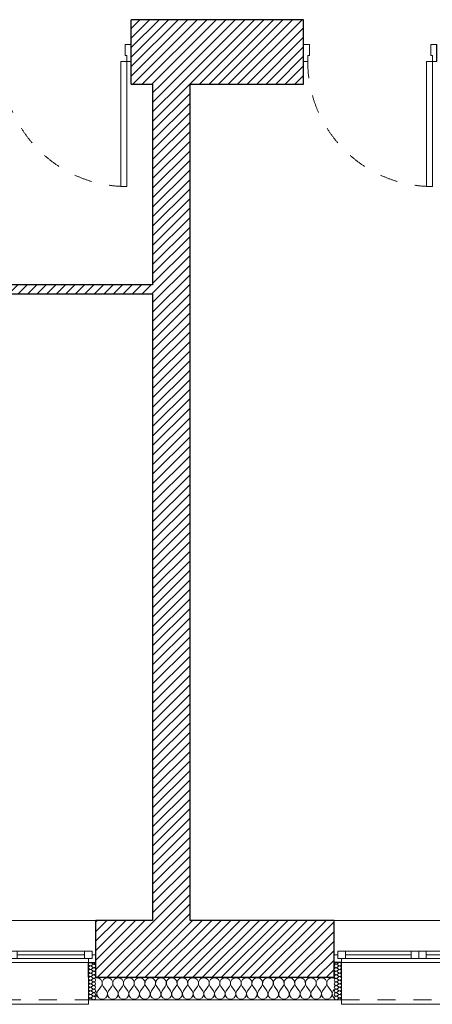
# Model space of a CAD drawing. Header units: millimetres. Extents: x 27262 to 215252, y 16288 to 306312.
# Tile 26 of 76: x 127847 to 129913, y 171393 to 176322. Entities that reach past the tile are written whole.
import ezdxf

# ---------------------------------------------------------------- set-up
doc = ezdxf.new("R2010")
doc.units = ezdxf.units.MM
doc.linetypes.add('Przerywana', pattern=[240, 120, -120])
for name, color, linetype in [('Drzwi ArchiCAD', 252, 'Continuous'), ('KR_INW', 252, 'Continuous'), ('Okna ArchiCADa', 252, 'Continuous')]:
    doc.layers.add(name, color=color, linetype=linetype)
for name, color, linetype, lineweight in [('Drzwi ArchiCAD_Nr_pióra__1', 252, 'Continuous', 13), ('Drzwi ArchiCAD_Nr_pióra__27', 252, 'Continuous', 25), ('KR_INW_Nr_pióra__101', 252, 'Continuous', 5), ('KR_INW_Nr_pióra__102', 252, 'Continuous', 5), ('KR_INW_Nr_pióra__27', 252, 'Continuous', 25), ('KR_INW_Nr_pióra__47', 252, 'Continuous', 15), ('Okna ArchiCADa_Nr_pióra__1', 252, 'Continuous', 13), ('Okna ArchiCADa_Nr_pióra__27', 252, 'Continuous', 25)]:
    doc.layers.add(name, color=color, linetype=linetype, lineweight=lineweight)
pattern_1 = [(45, (0, 0), (-31.819804, 31.819804), [])]

# ---------------------------------------------------------------- blocks, each defined once
blk = doc.blocks.new('*X194')
at = {"layer": 'KR_INW_Nr_pióra__102', "linetype": 'Continuous'}
for p, q in [((191285.7, 107001.6), (191279.3, 107000.7)), ((191295.5, 107000.2), (191285.7, 107001.6)), ((191304.5, 106996.2), (191295.5, 107000.2)), ((191347.4, 107000.2), (191338.4, 106996.2)), ((191357.1, 107001.6), (191347.4, 107000.2)), ((191366.9, 107000.2), (191357.1, 107001.6)), ((191375.9, 106996.2), (191366.9, 107000.2)), ((191418.8, 107000.2), (191409.8, 106996.2)), ((191428.6, 107001.6), (191418.8, 107000.2)), ((191438.3, 107000.2), (191428.6, 107001.6)), ((191447.3, 106996.2), (191438.3, 107000.2)), ((191490.2, 107000.2), (191481.2, 106996.2)), ((191500, 107001.6), (191490.2, 107000.2)), ((191509.8, 107000.2), (191500, 107001.6)), ((191518.8, 106996.2), (191509.8, 107000.2)), ((191561.7, 107000.2), (191552.7, 106996.2)), ((191571.4, 107001.6), (191561.7, 107000.2)), ((191581.2, 107000.2), (191571.4, 107001.6)), ((191590.2, 106996.2), (191581.2, 107000.2)), ((191633.1, 107000.2), (191624.1, 106996.2)), ((191642.9, 107001.6), (191633.1, 107000.2)), ((191652.6, 107000.2), (191642.9, 107001.6)), ((191661.6, 106996.2), (191652.6, 107000.2)), ((191704.5, 107000.2), (191695.5, 106996.2)), ((191714.3, 107001.6), (191704.5, 107000.2)), ((191724, 107000.2), (191714.3, 107001.6)), ((191733.1, 106996.2), (191724, 107000.2)), ((191776, 107000.2), (191766.9, 106996.2)), ((191785.7, 107001.6), (191776, 107000.2)), ((191795.5, 107000.2), (191785.7, 107001.6)), ((191804.5, 106996.2), (191795.5, 107000.2)), ((191847.4, 107000.2), (191838.4, 106996.2)), ((191857.1, 107001.6), (191847.4, 107000.2)), ((191866.9, 107000.2), (191857.1, 107001.6)), ((191875.9, 106996.2), (191866.9, 107000.2)), ((191918.8, 107000.2), (191909.8, 106996.2)), ((191928.6, 107001.6), (191918.8, 107000.2)), ((191938.3, 107000.2), (191928.6, 107001.6)), ((191947.3, 106996.2), (191938.3, 107000.2)), ((191990.2, 107000.2), (191981.2, 106996.2)), ((192000, 107001.6), (191990.2, 107000.2)), ((192009.8, 107000.2), (192000, 107001.6)), ((192018.8, 106996.2), (192009.8, 107000.2)), ((192061.7, 107000.2), (192052.7, 106996.2)), ((192071.4, 107001.6), (192061.7, 107000.2)), ((192081.2, 107000.2), (192071.4, 107001.6)), ((192090.2, 106996.2), (192081.2, 107000.2)), ((192133.1, 107000.2), (192124.1, 106996.2)), ((192142.9, 107001.6), (192133.1, 107000.2)), ((192152.6, 107000.2), (192142.9, 107001.6)), ((192161.6, 106996.2), (192152.6, 107000.2)), ((192204.5, 107000.2), (192195.5, 106996.2)), ((192214.3, 107001.6), (192204.5, 107000.2)), ((192224, 107000.2), (192214.3, 107001.6)), ((192233.1, 106996.2), (192224, 107000.2)), ((192276, 107000.2), (192266.9, 106996.2)), ((192285.7, 107001.6), (192276, 107000.2)), ((192295.5, 107000.2), (192285.7, 107001.6)), ((192304.5, 106996.2), (192295.5, 107000.2)), ((192347.4, 107000.2), (192338.4, 106996.2)), ((192357.1, 107001.6), (192347.4, 107000.2)), ((192366.9, 107000.2), (192357.1, 107001.6)), ((192375.9, 106996.2), (192366.9, 107000.2)), ((192418.8, 107000.2), (192409.8, 106996.2)), ((192428.6, 107001.6), (192418.8, 107000.2)), ((192438.3, 107000.2), (192428.6, 107001.6)), ((192447.3, 106996.2), (192438.3, 107000.2)), ((192490.2, 107000.2), (192481.2, 106996.2)), ((192500, 107001.6), (192490.2, 107000.2)), ((192509.8, 107000.2), (192500, 107001.6)), ((192518.8, 106996.2), (192509.8, 107000.2)), ((192561.7, 107000.2), (192552.7, 106996.2)), ((192571.4, 107001.6), (192561.7, 107000.2)), ((192581.2, 107000.2), (192571.4, 107001.6)), ((192590.2, 106996.2), (192581.2, 107000.2)), ((192633.1, 107000.2), (192624.1, 106996.2)), ((192642.9, 107001.6), (192633.1, 107000.2)), ((192652.6, 107000.2), (192642.9, 107001.6)), ((192661.6, 106996.2), (192652.6, 107000.2)), ((192704.5, 107000.2), (192695.5, 106996.2)), ((192714.3, 107001.6), (192704.5, 107000.2)), ((192724, 107000.2), (192714.3, 107001.6)), ((192733.1, 106996.2), (192724, 107000.2)), ((192776, 107000.2), (192766.9, 106996.2)), ((192785.7, 107001.6), (192776, 107000.2)), ((192795.5, 107000.2), (192785.7, 107001.6)), ((192804.5, 106996.2), (192795.5, 107000.2)), ((192847.4, 107000.2), (192838.4, 106996.2)), ((192857.1, 107001.6), (192847.4, 107000.2)), ((192866.9, 107000.2), (192857.1, 107001.6)), ((192870.1, 106998.8), (192866.9, 107000.2)), ((191292.9, 106915.9), (191314.3, 106944.4)), ((191312.1, 106989.9), (191304.5, 106996.2)), ((191317.7, 106981.8), (191312.1, 106989.9)), ((191314.3, 106944.4), (191319.1, 106953.1)), ((191320.8, 106972.5), (191317.7, 106981.8)), ((191319.1, 106953.1), (191321.3, 106962.6)), ((191321.3, 106962.6), (191320.8, 106972.5)), ((191322.1, 106972.5), (191321.6, 106962.6)), ((191321.6, 106962.6), (191323.8, 106953.1)), ((191325.2, 106981.8), (191322.1, 106972.5)), ((191323.8, 106953.1), (191328.6, 106944.4)), ((191330.8, 106989.9), (191325.2, 106981.8)), ((191350, 106915.9), (191328.6, 106944.4)), ((191338.4, 106996.2), (191330.8, 106989.9)), ((191364.3, 106915.9), (191385.7, 106944.4)), ((191383.5, 106989.9), (191375.9, 106996.2)), ((191389.1, 106981.8), (191383.5, 106989.9)), ((191385.7, 106944.4), (191390.5, 106953.1)), ((191392.2, 106972.5), (191389.1, 106981.8)), ((191390.5, 106953.1), (191392.7, 106962.6)), ((191392.7, 106962.6), (191392.2, 106972.5)), ((191393.5, 106972.5), (191393, 106962.6)), ((191393, 106962.6), (191395.2, 106953.1)), ((191396.6, 106981.8), (191393.5, 106972.5)), ((191395.2, 106953.1), (191400, 106944.4)), ((191402.2, 106989.9), (191396.6, 106981.8)), ((191421.4, 106915.9), (191400, 106944.4)), ((191409.8, 106996.2), (191402.2, 106989.9)), ((191435.7, 106915.9), (191457.1, 106944.4)), ((191454.9, 106989.9), (191447.3, 106996.2)), ((191460.5, 106981.8), (191454.9, 106989.9)), ((191457.1, 106944.4), (191461.9, 106953.1)), ((191463.7, 106972.5), (191460.5, 106981.8)), ((191461.9, 106953.1), (191464.1, 106962.6)), ((191464.1, 106962.6), (191463.7, 106972.5)), ((191464.9, 106972.5), (191464.4, 106962.6)), ((191464.4, 106962.6), (191466.7, 106953.1)), ((191468.1, 106981.8), (191464.9, 106972.5)), ((191466.7, 106953.1), (191471.4, 106944.4)), ((191473.6, 106989.9), (191468.1, 106981.8)), ((191492.9, 106915.9), (191471.4, 106944.4)), ((191481.2, 106996.2), (191473.6, 106989.9)), ((191507.1, 106915.9), (191528.6, 106944.4)), ((191526.4, 106989.9), (191518.8, 106996.2)), ((191531.9, 106981.8), (191526.4, 106989.9)), ((191528.6, 106944.4), (191533.3, 106953.1)), ((191535.1, 106972.5), (191531.9, 106981.8)), ((191533.3, 106953.1), (191535.6, 106962.6)), ((191535.6, 106962.6), (191535.1, 106972.5)), ((191536.3, 106972.5), (191535.9, 106962.6)), ((191535.9, 106962.6), (191538.1, 106953.1)), ((191539.5, 106981.8), (191536.3, 106972.5)), ((191538.1, 106953.1), (191542.9, 106944.4)), ((191545.1, 106989.9), (191539.5, 106981.8)), ((191564.3, 106915.9), (191542.9, 106944.4)), ((191552.7, 106996.2), (191545.1, 106989.9)), ((191578.6, 106915.9), (191600, 106944.4)), ((191597.8, 106989.9), (191590.2, 106996.2)), ((191603.4, 106981.8), (191597.8, 106989.9)), ((191600, 106944.4), (191604.8, 106953.1)), ((191606.5, 106972.5), (191603.4, 106981.8)), ((191604.8, 106953.1), (191607, 106962.6)), ((191607, 106962.6), (191606.5, 106972.5)), ((191607.8, 106972.5), (191607.3, 106962.6)), ((191607.3, 106962.6), (191609.5, 106953.1)), ((191610.9, 106981.8), (191607.8, 106972.5)), ((191609.5, 106953.1), (191614.3, 106944.4)), ((191616.5, 106989.9), (191610.9, 106981.8)), ((191635.7, 106915.9), (191614.3, 106944.4)), ((191624.1, 106996.2), (191616.5, 106989.9)), ((191650, 106915.9), (191671.4, 106944.4)), ((191669.2, 106989.9), (191661.6, 106996.2)), ((191674.8, 106981.8), (191669.2, 106989.9)), ((191671.4, 106944.4), (191676.2, 106953.1)), ((191677.9, 106972.5), (191674.8, 106981.8)), ((191676.2, 106953.1), (191678.4, 106962.6)), ((191678.4, 106962.6), (191677.9, 106972.5)), ((191679.2, 106972.5), (191678.7, 106962.6)), ((191678.7, 106962.6), (191680.9, 106953.1)), ((191682.3, 106981.8), (191679.2, 106972.5)), ((191680.9, 106953.1), (191685.7, 106944.4)), ((191687.9, 106989.9), (191682.3, 106981.8)), ((191707.1, 106915.9), (191685.7, 106944.4)), ((191695.5, 106996.2), (191687.9, 106989.9)), ((191721.4, 106915.9), (191742.9, 106944.4)), ((191740.6, 106989.9), (191733.1, 106996.2)), ((191746.2, 106981.8), (191740.6, 106989.9)), ((191742.9, 106944.4), (191747.6, 106953.1)), ((191749.4, 106972.5), (191746.2, 106981.8)), ((191747.6, 106953.1), (191749.9, 106962.6)), ((191749.9, 106962.6), (191749.4, 106972.5)), ((191750.6, 106972.5), (191750.1, 106962.6)), ((191750.1, 106962.6), (191752.4, 106953.1)), ((191753.8, 106981.8), (191750.6, 106972.5)), ((191752.4, 106953.1), (191757.1, 106944.4)), ((191759.4, 106989.9), (191753.8, 106981.8)), ((191778.6, 106915.9), (191757.1, 106944.4)), ((191766.9, 106996.2), (191759.4, 106989.9)), ((191792.9, 106915.9), (191814.3, 106944.4)), ((191812.1, 106989.9), (191804.5, 106996.2)), ((191817.7, 106981.8), (191812.1, 106989.9)), ((191814.3, 106944.4), (191819.1, 106953.1)), ((191820.8, 106972.5), (191817.7, 106981.8)), ((191819.1, 106953.1), (191821.3, 106962.6)), ((191821.3, 106962.6), (191820.8, 106972.5)), ((191822.1, 106972.5), (191821.6, 106962.6)), ((191821.6, 106962.6), (191823.8, 106953.1)), ((191825.2, 106981.8), (191822.1, 106972.5)), ((191823.8, 106953.1), (191828.6, 106944.4)), ((191830.8, 106989.9), (191825.2, 106981.8)), ((191850, 106915.9), (191828.6, 106944.4)), ((191838.4, 106996.2), (191830.8, 106989.9)), ((191864.3, 106915.9), (191885.7, 106944.4)), ((191883.5, 106989.9), (191875.9, 106996.2)), ((191889.1, 106981.8), (191883.5, 106989.9)), ((191885.7, 106944.4), (191890.5, 106953.1)), ((191892.2, 106972.5), (191889.1, 106981.8)), ((191890.5, 106953.1), (191892.7, 106962.6)), ((191892.7, 106962.6), (191892.2, 106972.5)), ((191893.5, 106972.5), (191893, 106962.6)), ((191893, 106962.6), (191895.2, 106953.1)), ((191896.6, 106981.8), (191893.5, 106972.5)), ((191895.2, 106953.1), (191900, 106944.4)), ((191902.2, 106989.9), (191896.6, 106981.8)), ((191921.4, 106915.9), (191900, 106944.4)), ((191909.8, 106996.2), (191902.2, 106989.9)), ((191935.7, 106915.9), (191957.1, 106944.4)), ((191954.9, 106989.9), (191947.3, 106996.2)), ((191960.5, 106981.8), (191954.9, 106989.9)), ((191957.1, 106944.4), (191961.9, 106953.1)), ((191963.7, 106972.5), (191960.5, 106981.8)), ((191961.9, 106953.1), (191964.1, 106962.6)), ((191964.1, 106962.6), (191963.7, 106972.5)), ((191964.9, 106972.5), (191964.4, 106962.6)), ((191964.4, 106962.6), (191966.7, 106953.1)), ((191968.1, 106981.8), (191964.9, 106972.5)), ((191966.7, 106953.1), (191971.4, 106944.4)), ((191973.6, 106989.9), (191968.1, 106981.8)), ((191992.9, 106915.9), (191971.4, 106944.4)), ((191981.2, 106996.2), (191973.6, 106989.9)), ((192007.1, 106915.9), (192028.6, 106944.4)), ((192026.4, 106989.9), (192018.8, 106996.2)), ((192031.9, 106981.8), (192026.4, 106989.9)), ((192028.6, 106944.4), (192033.3, 106953.1)), ((192035.1, 106972.5), (192031.9, 106981.8)), ((192033.3, 106953.1), (192035.6, 106962.6)), ((192035.6, 106962.6), (192035.1, 106972.5)), ((192036.3, 106972.5), (192035.9, 106962.6)), ((192035.9, 106962.6), (192038.1, 106953.1)), ((192039.5, 106981.8), (192036.3, 106972.5)), ((192038.1, 106953.1), (192042.9, 106944.4)), ((192045.1, 106989.9), (192039.5, 106981.8)), ((192064.3, 106915.9), (192042.9, 106944.4)), ((192052.7, 106996.2), (192045.1, 106989.9)), ((192078.6, 106915.9), (192100, 106944.4)), ((192097.8, 106989.9), (192090.2, 106996.2)), ((192103.4, 106981.8), (192097.8, 106989.9)), ((192100, 106944.4), (192104.8, 106953.1)), ((192106.5, 106972.5), (192103.4, 106981.8)), ((192104.8, 106953.1), (192107, 106962.6)), ((192107, 106962.6), (192106.5, 106972.5)), ((192107.8, 106972.5), (192107.3, 106962.6)), ((192107.3, 106962.6), (192109.5, 106953.1)), ((192110.9, 106981.8), (192107.8, 106972.5)), ((192109.5, 106953.1), (192114.3, 106944.4)), ((192116.5, 106989.9), (192110.9, 106981.8)), ((192135.7, 106915.9), (192114.3, 106944.4)), ((192124.1, 106996.2), (192116.5, 106989.9)), ((192150, 106915.9), (192171.4, 106944.4)), ((192169.2, 106989.9), (192161.6, 106996.2)), ((192174.8, 106981.8), (192169.2, 106989.9)), ((192171.4, 106944.4), (192176.2, 106953.1)), ((192177.9, 106972.5), (192174.8, 106981.8)), ((192176.2, 106953.1), (192178.4, 106962.6)), ((192178.4, 106962.6), (192177.9, 106972.5)), ((192179.2, 106972.5), (192178.7, 106962.6)), ((192178.7, 106962.6), (192180.9, 106953.1)), ((192182.3, 106981.8), (192179.2, 106972.5)), ((192180.9, 106953.1), (192185.7, 106944.4)), ((192187.9, 106989.9), (192182.3, 106981.8)), ((192207.1, 106915.9), (192185.7, 106944.4)), ((192195.5, 106996.2), (192187.9, 106989.9)), ((192221.4, 106915.9), (192242.9, 106944.4)), ((192240.6, 106989.9), (192233.1, 106996.2)), ((192246.2, 106981.8), (192240.6, 106989.9)), ((192242.9, 106944.4), (192247.6, 106953.1)), ((192249.4, 106972.5), (192246.2, 106981.8)), ((192247.6, 106953.1), (192249.9, 106962.6)), ((192249.9, 106962.6), (192249.4, 106972.5)), ((192250.6, 106972.5), (192250.1, 106962.6)), ((192250.1, 106962.6), (192252.4, 106953.1)), ((192253.8, 106981.8), (192250.6, 106972.5)), ((192252.4, 106953.1), (192257.1, 106944.4)), ((192259.4, 106989.9), (192253.8, 106981.8)), ((192278.6, 106915.9), (192257.1, 106944.4)), ((192266.9, 106996.2), (192259.4, 106989.9)), ((192292.9, 106915.9), (192314.3, 106944.4)), ((192312.1, 106989.9), (192304.5, 106996.2)), ((192317.7, 106981.8), (192312.1, 106989.9)), ((192314.3, 106944.4), (192319.1, 106953.1)), ((192320.8, 106972.5), (192317.7, 106981.8)), ((192319.1, 106953.1), (192321.3, 106962.6)), ((192321.3, 106962.6), (192320.8, 106972.5)), ((192322.1, 106972.5), (192321.6, 106962.6)), ((192321.6, 106962.6), (192323.8, 106953.1)), ((192325.2, 106981.8), (192322.1, 106972.5)), ((192323.8, 106953.1), (192328.6, 106944.4)), ((192330.8, 106989.9), (192325.2, 106981.8)), ((192350, 106915.9), (192328.6, 106944.4)), ((192338.4, 106996.2), (192330.8, 106989.9)), ((192364.3, 106915.9), (192385.7, 106944.4)), ((192383.5, 106989.9), (192375.9, 106996.2)), ((192389.1, 106981.8), (192383.5, 106989.9)), ((192385.7, 106944.4), (192390.5, 106953.1)), ((192392.2, 106972.5), (192389.1, 106981.8)), ((192390.5, 106953.1), (192392.7, 106962.6)), ((192392.7, 106962.6), (192392.2, 106972.5)), ((192393.5, 106972.5), (192393, 106962.6)), ((192393, 106962.6), (192395.2, 106953.1)), ((192396.6, 106981.8), (192393.5, 106972.5)), ((192395.2, 106953.1), (192400, 106944.4)), ((192402.2, 106989.9), (192396.6, 106981.8)), ((192421.4, 106915.9), (192400, 106944.4)), ((192409.8, 106996.2), (192402.2, 106989.9)), ((192435.7, 106915.9), (192457.1, 106944.4)), ((192454.9, 106989.9), (192447.3, 106996.2)), ((192460.5, 106981.8), (192454.9, 106989.9)), ((192457.1, 106944.4), (192461.9, 106953.1)), ((192463.7, 106972.5), (192460.5, 106981.8)), ((192461.9, 106953.1), (192464.1, 106962.6)), ((192464.1, 106962.6), (192463.7, 106972.5)), ((192464.9, 106972.5), (192464.4, 106962.6)), ((192464.4, 106962.6), (192466.7, 106953.1)), ((192468.1, 106981.8), (192464.9, 106972.5)), ((192466.7, 106953.1), (192471.4, 106944.4)), ((192473.6, 106989.9), (192468.1, 106981.8)), ((192492.9, 106915.9), (192471.4, 106944.4)), ((192481.2, 106996.2), (192473.6, 106989.9)), ((192507.1, 106915.9), (192528.6, 106944.4)), ((192526.4, 106989.9), (192518.8, 106996.2)), ((192531.9, 106981.8), (192526.4, 106989.9)), ((192528.6, 106944.4), (192533.3, 106953.1)), ((192535.1, 106972.5), (192531.9, 106981.8)), ((192533.3, 106953.1), (192535.6, 106962.6)), ((192535.6, 106962.6), (192535.1, 106972.5)), ((192536.3, 106972.5), (192535.9, 106962.6)), ((192535.9, 106962.6), (192538.1, 106953.1)), ((192539.5, 106981.8), (192536.3, 106972.5)), ((192538.1, 106953.1), (192542.9, 106944.4)), ((192545.1, 106989.9), (192539.5, 106981.8)), ((192564.3, 106915.9), (192542.9, 106944.4)), ((192552.7, 106996.2), (192545.1, 106989.9)), ((192578.6, 106915.9), (192600, 106944.4)), ((192597.8, 106989.9), (192590.2, 106996.2)), ((192603.4, 106981.8), (192597.8, 106989.9)), ((192600, 106944.4), (192604.8, 106953.1)), ((192606.5, 106972.5), (192603.4, 106981.8)), ((192604.8, 106953.1), (192607, 106962.6)), ((192607, 106962.6), (192606.5, 106972.5)), ((192607.8, 106972.5), (192607.3, 106962.6)), ((192607.3, 106962.6), (192609.5, 106953.1)), ((192610.9, 106981.8), (192607.8, 106972.5)), ((192609.5, 106953.1), (192614.3, 106944.4)), ((192616.5, 106989.9), (192610.9, 106981.8)), ((192635.7, 106915.9), (192614.3, 106944.4)), ((192624.1, 106996.2), (192616.5, 106989.9)), ((192650, 106915.9), (192671.4, 106944.4)), ((192669.2, 106989.9), (192661.6, 106996.2)), ((192674.8, 106981.8), (192669.2, 106989.9)), ((192671.4, 106944.4), (192676.2, 106953.1)), ((192677.9, 106972.5), (192674.8, 106981.8)), ((192676.2, 106953.1), (192678.4, 106962.6)), ((192678.4, 106962.6), (192677.9, 106972.5)), ((192679.2, 106972.5), (192678.7, 106962.6)), ((192678.7, 106962.6), (192680.9, 106953.1)), ((192682.3, 106981.8), (192679.2, 106972.5)), ((192680.9, 106953.1), (192685.7, 106944.4)), ((192687.9, 106989.9), (192682.3, 106981.8)), ((192707.1, 106915.9), (192685.7, 106944.4)), ((192695.5, 106996.2), (192687.9, 106989.9)), ((192721.4, 106915.9), (192742.9, 106944.4)), ((192740.6, 106989.9), (192733.1, 106996.2)), ((192746.2, 106981.8), (192740.6, 106989.9)), ((192742.9, 106944.4), (192747.6, 106953.1)), ((192749.4, 106972.5), (192746.2, 106981.8)), ((192747.6, 106953.1), (192749.9, 106962.6)), ((192749.9, 106962.6), (192749.4, 106972.5)), ((192750.6, 106972.5), (192750.1, 106962.6)), ((192750.1, 106962.6), (192752.4, 106953.1)), ((192753.8, 106981.8), (192750.6, 106972.5)), ((192752.4, 106953.1), (192757.1, 106944.4)), ((192759.4, 106989.9), (192753.8, 106981.8)), ((192778.6, 106915.9), (192757.1, 106944.4)), ((192766.9, 106996.2), (192759.4, 106989.9)), ((192792.9, 106915.9), (192814.3, 106944.4)), ((192812.1, 106989.9), (192804.5, 106996.2)), ((192817.7, 106981.8), (192812.1, 106989.9)), ((192814.3, 106944.4), (192819.1, 106953.1)), ((192820.8, 106972.5), (192817.7, 106981.8)), ((192819.1, 106953.1), (192821.3, 106962.6)), ((192821.3, 106962.6), (192820.8, 106972.5)), ((192822.1, 106972.5), (192821.6, 106962.6)), ((192821.6, 106962.6), (192823.8, 106953.1)), ((192825.2, 106981.8), (192822.1, 106972.5)), ((192823.8, 106953.1), (192828.6, 106944.4)), ((192830.8, 106989.9), (192825.2, 106981.8)), ((192850, 106915.9), (192828.6, 106944.4)), ((192838.4, 106996.2), (192830.8, 106989.9)), ((191285.3, 106899.8), (191279.3, 106914)), ((191279.3, 106876), (191283.7, 106882.5)), ((191283.7, 106882.5), (191285.3, 106899.8)), ((191292.9, 106915.9), (191286.1, 106899.8)), ((191286.1, 106899.8), (191287.8, 106882.5)), ((191287.8, 106882.5), (191297.4, 106868)), ((191297.4, 106868), (191312.7, 106859.8)), ((191330.1, 106859.8), (191345.5, 106868)), ((191345.5, 106868), (191355.1, 106882.5)), ((191356.7, 106899.8), (191350, 106915.9)), ((191355.1, 106882.5), (191356.7, 106899.8)), ((191364.3, 106915.9), (191357.6, 106899.8)), ((191357.6, 106899.8), (191359.2, 106882.5)), ((191359.2, 106882.5), (191368.8, 106868)), ((191368.8, 106868), (191384.2, 106859.8)), ((191401.6, 106859.8), (191416.9, 106868)), ((191416.9, 106868), (191426.5, 106882.5)), ((191428.2, 106899.8), (191421.4, 106915.9)), ((191426.5, 106882.5), (191428.2, 106899.8)), ((191435.7, 106915.9), (191429, 106899.8)), ((191429, 106899.8), (191430.6, 106882.5)), ((191430.6, 106882.5), (191440.3, 106868)), ((191440.3, 106868), (191455.6, 106859.8)), ((191473, 106859.8), (191488.3, 106868)), ((191488.3, 106868), (191497.9, 106882.5)), ((191499.6, 106899.8), (191492.9, 106915.9)), ((191497.9, 106882.5), (191499.6, 106899.8)), ((191507.1, 106915.9), (191500.4, 106899.8)), ((191500.4, 106899.8), (191502.1, 106882.5)), ((191502.1, 106882.5), (191511.7, 106868)), ((191511.7, 106868), (191527, 106859.8)), ((191544.4, 106859.8), (191559.7, 106868)), ((191559.7, 106868), (191569.4, 106882.5)), ((191571, 106899.8), (191564.3, 106915.9)), ((191569.4, 106882.5), (191571, 106899.8)), ((191578.6, 106915.9), (191571.8, 106899.8)), ((191571.8, 106899.8), (191573.5, 106882.5)), ((191573.5, 106882.5), (191583.1, 106868)), ((191583.1, 106868), (191598.4, 106859.8)), ((191615.8, 106859.8), (191631.2, 106868)), ((191631.2, 106868), (191640.8, 106882.5)), ((191642.4, 106899.8), (191635.7, 106915.9)), ((191640.8, 106882.5), (191642.4, 106899.8)), ((191650, 106915.9), (191643.3, 106899.8)), ((191643.3, 106899.8), (191644.9, 106882.5)), ((191644.9, 106882.5), (191654.5, 106868)), ((191654.5, 106868), (191669.9, 106859.8)), ((191687.3, 106859.8), (191702.6, 106868)), ((191702.6, 106868), (191712.2, 106882.5)), ((191713.9, 106899.8), (191707.1, 106915.9)), ((191712.2, 106882.5), (191713.9, 106899.8)), ((191721.4, 106915.9), (191714.7, 106899.8)), ((191714.7, 106899.8), (191716.3, 106882.5)), ((191716.3, 106882.5), (191726, 106868)), ((191726, 106868), (191741.3, 106859.8)), ((191758.7, 106859.8), (191774, 106868)), ((191774, 106868), (191783.7, 106882.5)), ((191785.3, 106899.8), (191778.6, 106915.9)), ((191783.7, 106882.5), (191785.3, 106899.8)), ((191792.9, 106915.9), (191786.1, 106899.8)), ((191786.1, 106899.8), (191787.8, 106882.5)), ((191787.8, 106882.5), (191797.4, 106868)), ((191797.4, 106868), (191812.7, 106859.8)), ((191830.1, 106859.8), (191845.5, 106868)), ((191845.5, 106868), (191855.1, 106882.5)), ((191856.7, 106899.8), (191850, 106915.9)), ((191855.1, 106882.5), (191856.7, 106899.8)), ((191864.3, 106915.9), (191857.6, 106899.8)), ((191857.6, 106899.8), (191859.2, 106882.5)), ((191859.2, 106882.5), (191868.8, 106868)), ((191868.8, 106868), (191884.2, 106859.8)), ((191901.6, 106859.8), (191916.9, 106868)), ((191916.9, 106868), (191926.5, 106882.5)), ((191928.2, 106899.8), (191921.4, 106915.9)), ((191926.5, 106882.5), (191928.2, 106899.8)), ((191935.7, 106915.9), (191929, 106899.8)), ((191929, 106899.8), (191930.6, 106882.5)), ((191930.6, 106882.5), (191940.3, 106868)), ((191940.3, 106868), (191955.6, 106859.8)), ((191973, 106859.8), (191988.3, 106868)), ((191988.3, 106868), (191997.9, 106882.5)), ((191999.6, 106899.8), (191992.9, 106915.9)), ((191997.9, 106882.5), (191999.6, 106899.8)), ((192007.1, 106915.9), (192000.4, 106899.8)), ((192000.4, 106899.8), (192002.1, 106882.5)), ((192002.1, 106882.5), (192011.7, 106868)), ((192011.7, 106868), (192027, 106859.8)), ((192044.4, 106859.8), (192059.7, 106868)), ((192059.7, 106868), (192069.4, 106882.5)), ((192071, 106899.8), (192064.3, 106915.9)), ((192069.4, 106882.5), (192071, 106899.8)), ((192078.6, 106915.9), (192071.8, 106899.8)), ((192071.8, 106899.8), (192073.5, 106882.5)), ((192073.5, 106882.5), (192083.1, 106868)), ((192083.1, 106868), (192098.4, 106859.8)), ((192115.8, 106859.8), (192131.2, 106868)), ((192131.2, 106868), (192140.8, 106882.5)), ((192142.4, 106899.8), (192135.7, 106915.9)), ((192140.8, 106882.5), (192142.4, 106899.8)), ((192150, 106915.9), (192143.3, 106899.8)), ((192143.3, 106899.8), (192144.9, 106882.5)), ((192144.9, 106882.5), (192154.5, 106868)), ((192154.5, 106868), (192169.9, 106859.8)), ((192187.3, 106859.8), (192202.6, 106868)), ((192202.6, 106868), (192212.2, 106882.5)), ((192213.9, 106899.8), (192207.1, 106915.9)), ((192212.2, 106882.5), (192213.9, 106899.8)), ((192221.4, 106915.9), (192214.7, 106899.8)), ((192214.7, 106899.8), (192216.3, 106882.5)), ((192216.3, 106882.5), (192226, 106868)), ((192226, 106868), (192241.3, 106859.8)), ((192258.7, 106859.8), (192274, 106868)), ((192274, 106868), (192283.7, 106882.5)), ((192285.3, 106899.8), (192278.6, 106915.9)), ((192283.7, 106882.5), (192285.3, 106899.8)), ((192292.9, 106915.9), (192286.1, 106899.8)), ((192286.1, 106899.8), (192287.8, 106882.5)), ((192287.8, 106882.5), (192297.4, 106868)), ((192297.4, 106868), (192312.7, 106859.8)), ((192330.1, 106859.8), (192345.5, 106868)), ((192345.5, 106868), (192355.1, 106882.5)), ((192356.7, 106899.8), (192350, 106915.9)), ((192355.1, 106882.5), (192356.7, 106899.8)), ((192364.3, 106915.9), (192357.6, 106899.8)), ((192357.6, 106899.8), (192359.2, 106882.5)), ((192359.2, 106882.5), (192368.8, 106868)), ((192368.8, 106868), (192384.2, 106859.8)), ((192401.6, 106859.8), (192416.9, 106868)), ((192416.9, 106868), (192426.5, 106882.5)), ((192428.2, 106899.8), (192421.4, 106915.9)), ((192426.5, 106882.5), (192428.2, 106899.8)), ((192435.7, 106915.9), (192429, 106899.8)), ((192429, 106899.8), (192430.6, 106882.5)), ((192430.6, 106882.5), (192440.3, 106868)), ((192440.3, 106868), (192455.6, 106859.8)), ((192473, 106859.8), (192488.3, 106868)), ((192488.3, 106868), (192497.9, 106882.5)), ((192499.6, 106899.8), (192492.9, 106915.9)), ((192497.9, 106882.5), (192499.6, 106899.8)), ((192507.1, 106915.9), (192500.4, 106899.8)), ((192500.4, 106899.8), (192502.1, 106882.5)), ((192502.1, 106882.5), (192511.7, 106868)), ((192511.7, 106868), (192527, 106859.8)), ((192544.4, 106859.8), (192559.7, 106868)), ((192559.7, 106868), (192569.4, 106882.5)), ((192571, 106899.8), (192564.3, 106915.9)), ((192569.4, 106882.5), (192571, 106899.8)), ((192578.6, 106915.9), (192571.8, 106899.8)), ((192571.8, 106899.8), (192573.5, 106882.5)), ((192573.5, 106882.5), (192583.1, 106868)), ((192583.1, 106868), (192598.4, 106859.8)), ((192615.8, 106859.8), (192631.2, 106868)), ((192631.2, 106868), (192640.8, 106882.5)), ((192642.4, 106899.8), (192635.7, 106915.9)), ((192640.8, 106882.5), (192642.4, 106899.8)), ((192650, 106915.9), (192643.3, 106899.8)), ((192643.3, 106899.8), (192644.9, 106882.5)), ((192644.9, 106882.5), (192654.5, 106868)), ((192654.5, 106868), (192669.9, 106859.8)), ((192687.3, 106859.8), (192702.6, 106868)), ((192702.6, 106868), (192712.2, 106882.5)), ((192713.9, 106899.8), (192707.1, 106915.9)), ((192712.2, 106882.5), (192713.9, 106899.8)), ((192721.4, 106915.9), (192714.7, 106899.8)), ((192714.7, 106899.8), (192716.3, 106882.5)), ((192716.3, 106882.5), (192726, 106868)), ((192726, 106868), (192741.3, 106859.8)), ((192758.7, 106859.8), (192774, 106868)), ((192774, 106868), (192783.7, 106882.5)), ((192785.3, 106899.8), (192778.6, 106915.9)), ((192783.7, 106882.5), (192785.3, 106899.8)), ((192792.9, 106915.9), (192786.1, 106899.8)), ((192786.1, 106899.8), (192787.8, 106882.5)), ((192787.8, 106882.5), (192797.4, 106868)), ((192797.4, 106868), (192812.7, 106859.8)), ((192830.1, 106859.8), (192845.5, 106868)), ((192845.5, 106868), (192855.1, 106882.5)), ((192856.7, 106899.8), (192850, 106915.9)), ((192855.1, 106882.5), (192856.7, 106899.8)), ((192864.3, 106915.9), (192857.6, 106899.8)), ((192857.6, 106899.8), (192859.2, 106882.5)), ((192859.2, 106882.5), (192868.8, 106868)), ((192864.3, 106915.9), (192870.1, 106923.6)), ((192868.8, 106868), (192870.1, 106867.3)), ((191312.7, 106859.8), (191330.1, 106859.8)), ((191384.2, 106859.8), (191401.6, 106859.8)), ((191455.6, 106859.8), (191473, 106859.8)), ((191527, 106859.8), (191544.4, 106859.8)), ((191598.4, 106859.8), (191615.8, 106859.8)), ((191669.9, 106859.8), (191687.3, 106859.8)), ((191741.3, 106859.8), (191758.7, 106859.8)), ((191812.7, 106859.8), (191830.1, 106859.8)), ((191884.2, 106859.8), (191901.6, 106859.8)), ((191955.6, 106859.8), (191973, 106859.8)), ((192027, 106859.8), (192044.4, 106859.8)), ((192098.4, 106859.8), (192115.8, 106859.8)), ((192169.9, 106859.8), (192187.3, 106859.8)), ((192241.3, 106859.8), (192258.7, 106859.8)), ((192312.7, 106859.8), (192330.1, 106859.8)), ((192384.2, 106859.8), (192401.6, 106859.8)), ((192455.6, 106859.8), (192473, 106859.8)), ((192527, 106859.8), (192544.4, 106859.8)), ((192598.4, 106859.8), (192615.8, 106859.8)), ((192669.9, 106859.8), (192687.3, 106859.8)), ((192741.3, 106859.8), (192758.7, 106859.8)), ((192812.7, 106859.8), (192830.1, 106859.8))]:
    blk.add_line(p, q, dxfattribs=at)
blk = doc.blocks.new('*X222')
at = {"layer": 'KR_INW_Nr_pióra__102', "linetype": 'Continuous'}
for p, q in [((191259.1, 107095.6), (191249.6, 107102.8)), ((191259.1, 107090.9), (191249.6, 107083.7)), ((191259.1, 107071.8), (191249.6, 107079)), ((191259.1, 107067), (191249.6, 107059.9)), ((191259.1, 107048), (191249.6, 107055.1)), ((191259.1, 107043.2), (191249.6, 107036.1)), ((191259.1, 107024.2), (191249.6, 107031.3)), ((191259.1, 107019.4), (191249.6, 107012.3)), ((191259.1, 107000.4), (191249.6, 107007.5)), ((191259.1, 106995.6), (191249.6, 106988.5)), ((191259.1, 106976.6), (191249.6, 106983.7)), ((191259.1, 106971.8), (191249.6, 106964.7)), ((191259.1, 106952.8), (191249.6, 106959.9)), ((191259.1, 106948), (191249.6, 106940.9)), ((191259.1, 106929), (191249.6, 106936.1)), ((191259.1, 106924.2), (191249.6, 106917)), ((191259.1, 106905.1), (191249.6, 106912.3)), ((191259.1, 106900.4), (191249.6, 106893.2)), ((191259.1, 106881.3), (191249.6, 106888.5)), ((191259.1, 106876.6), (191249.6, 106869.4)), ((191259.1, 106857.5), (191249.6, 106864.7))]:
    blk.add_line(p, q, dxfattribs=at)
for centre, start, end in [((191242.4, 107093.2), 53.1301, 180), ((191242.4, 107093.2), 180, 306.8699), ((191242.4, 107069.4), 53.1301, 180), ((191242.4, 107069.4), 180, 306.8699), ((191266.2, 107105.1), 233.1301, 0), ((191266.2, 107081.3), 233.1301, 126.8699), ((191266.2, 107057.5), 233.1301, 126.8699), ((191242.4, 107045.6), 53.1301, 180), ((191242.4, 107045.6), 180, 306.8699), ((191242.4, 107021.8), 53.1301, 180), ((191242.4, 107021.8), 180, 306.8699), ((191242.4, 106998), 53.1301, 180), ((191266.2, 107033.7), 233.1301, 126.8699), ((191266.2, 107009.9), 233.1301, 126.8699), ((191242.4, 106998), 180, 306.8699), ((191242.4, 106974.2), 53.1301, 180), ((191242.4, 106974.2), 180, 306.8699), ((191242.4, 106950.4), 53.1301, 180), ((191242.4, 106950.4), 180, 306.8699), ((191242.4, 106926.6), 53.1301, 180), ((191266.2, 106986.1), 233.1301, 126.8699), ((191266.2, 106962.3), 233.1301, 126.8699), ((191266.2, 106938.5), 233.1301, 126.8699), ((191242.4, 106926.6), 180, 306.8699), ((191242.4, 106902.8), 53.1301, 180), ((191242.4, 106902.8), 180, 306.8699), ((191242.4, 106879), 53.1301, 180), ((191242.4, 106879), 180, 306.8699), ((191266.2, 106914.7), 233.1301, 126.8699), ((191266.2, 106890.9), 233.1301, 126.8699), ((191266.2, 106867), 233.1301, 126.8699), ((191242.4, 106855.1), 53.1301, 180)]:
    blk.add_arc(centre, 11.9, start, end, dxfattribs=at)
blk = doc.blocks.new('*X223')
at = {"layer": 'KR_INW_Nr_pióra__102', "linetype": 'Continuous'}
for p, q in [((192890.3, 107095.6), (192899.8, 107102.8)), ((192890.3, 107090.9), (192899.8, 107083.7)), ((192890.3, 107071.8), (192899.8, 107079)), ((192890.3, 107067), (192899.8, 107059.9)), ((192890.3, 107048), (192899.8, 107055.1)), ((192890.3, 107043.2), (192899.8, 107036.1)), ((192890.3, 107024.2), (192899.8, 107031.3)), ((192890.3, 107019.4), (192899.8, 107012.3)), ((192890.3, 107000.4), (192899.8, 107007.5)), ((192890.3, 106995.6), (192899.8, 106988.5)), ((192890.3, 106976.6), (192899.8, 106983.7)), ((192890.3, 106971.8), (192899.8, 106964.7)), ((192890.3, 106952.8), (192899.8, 106959.9)), ((192890.3, 106948), (192899.8, 106940.9)), ((192890.3, 106929), (192899.8, 106936.1)), ((192890.3, 106924.2), (192899.8, 106917)), ((192890.3, 106905.1), (192899.8, 106912.3)), ((192890.3, 106900.4), (192899.8, 106893.2)), ((192890.3, 106881.3), (192899.8, 106888.5)), ((192890.3, 106876.6), (192899.8, 106869.4)), ((192890.3, 106857.5), (192899.8, 106864.7))]:
    blk.add_line(p, q, dxfattribs=at)
for centre, start, end in [((192883.2, 107105.1), 180, 306.8699), ((192883.2, 107081.3), 53.1301, 306.8699), ((192883.2, 107057.5), 53.1301, 306.8699), ((192907, 107093.2), 0, 126.8699), ((192907, 107093.2), 233.1301, 0), ((192907, 107069.4), 0, 126.8699), ((192907, 107069.4), 233.1301, 0), ((192883.2, 107033.7), 53.1301, 306.8699), ((192883.2, 107009.9), 53.1301, 306.8699), ((192907, 107045.6), 0, 126.8699), ((192907, 107045.6), 233.1301, 0), ((192907, 107021.8), 0, 126.8699), ((192907, 107021.8), 233.1301, 0), ((192907, 106998), 0, 126.8699), ((192883.2, 106986.1), 53.1301, 306.8699), ((192883.2, 106962.3), 53.1301, 306.8699), ((192883.2, 106938.5), 53.1301, 306.8699), ((192907, 106998), 233.1301, 0), ((192907, 106974.2), 0, 126.8699), ((192907, 106974.2), 233.1301, 0), ((192907, 106950.4), 0, 126.8699), ((192907, 106950.4), 233.1301, 0), ((192907, 106926.6), 0, 126.8699), ((192883.2, 106914.7), 53.1301, 306.8699), ((192883.2, 106890.9), 53.1301, 306.8699), ((192883.2, 106867), 53.1301, 306.8699), ((192907, 106926.6), 233.1301, 0), ((192907, 106902.8), 0, 126.8699), ((192907, 106902.8), 233.1301, 0), ((192907, 106879), 0, 126.8699), ((192907, 106879), 233.1301, 0), ((192907, 106855.1), 0, 126.8699)]:
    blk.add_arc(centre, 11.9, start, end, dxfattribs=at)
blk = doc.blocks.new('Okno dwuskrzydłowe 19_5')
at = {"layer": 'Okna ArchiCADa_Nr_pióra__1', "linetype": 'Continuous'}
for p, q in [((-575, 230), (575, 230)), ((-575, 0), (-550, 0)), ((-550, 25), (-500, 25)), ((-550, -25), (-550, 25)), ((-550, 0), (-550, -25)), ((-500, 25), (-50, 25)), ((-500, 25), (-500, -25)), ((-500, 25), (-50, 25)), ((-500, 0), (-50, 0)), ((-50, -25), (-50, 25)), ((-50, 25), (0, 25)), ((0, 25), (0, -25)), ((0, 25), (50, 25)), ((0, -25), (0, 25)), ((50, 25), (500, 25)), ((50, 25), (50, -25)), ((50, 25), (500, 25)), ((50, 0), (500, 0)), ((500, -25), (500, 25)), ((500, 25), (550, 25)), ((550, 25), (550, -25)), ((550, -25), (550, 0)), ((550, 0), (575, 0)), ((-525, -50), (-575, -50)), ((-550, -25), (-525, -25)), ((-500, -25), (-550, -25)), ((-525, -25), (-525, -50)), ((0, -50), (-525, -50)), ((-50, -25), (-500, -25)), ((0, -25), (-50, -25)), ((50, -25), (0, -25)), ((525, -50), (0, -50)), ((500, -25), (50, -25)), ((550, -25), (500, -25)), ((525, -50), (525, -25)), ((525, -25), (550, -25)), ((575, -50), (525, -50)), ((-525, -300), (-525, -330)), ((525, -330), (525, -300)), ((-525, -330), (525, -330))]:
    blk.add_line(p, q, dxfattribs=at)
at = {"layer": 'Okna ArchiCADa_Nr_pióra__1', "linetype": 'Przerywana'}
blk.add_line((-525, -300), (525, -300), dxfattribs=at)
at = {"layer": 'Okna ArchiCADa_Nr_pióra__27', "linetype": 'Continuous'}
for p, q in [((-575, -50), (-575, 0)), ((575, -50), (575, 0)), ((-525, -50), (-575, -50)), ((525, -50), (575, -50))]:
    blk.add_line(p, q, dxfattribs=at)
blk = doc.blocks.new('Okno dwuskrzydłowe 19_7')
at = {"layer": 'Okna ArchiCADa_Nr_pióra__1', "linetype": 'Continuous'}
for p, q in [((-564.8, 230), (564.8, 230)), ((-564.8, 0), (-539.8, 0)), ((-539.8, 25), (-489.8, 25)), ((-539.8, -25), (-539.8, 25)), ((-539.8, 0), (-539.8, -25)), ((-489.8, 25), (-50, 25)), ((-489.8, 25), (-489.8, -25)), ((-489.8, 25), (-50, 25)), ((-489.8, 0), (-50, 0)), ((-50, -25), (-50, 25)), ((-50, 25), (0, 25)), ((0, 25), (0, -25)), ((0, 25), (50, 25)), ((0, -25), (0, 25)), ((50, 25), (489.8, 25)), ((50, 25), (50, -25)), ((50, 25), (489.8, 25)), ((50, 0), (489.8, 0)), ((489.8, -25), (489.8, 25)), ((489.8, 25), (539.8, 25)), ((539.8, 25), (539.8, -25)), ((539.8, -25), (539.8, 0)), ((539.8, 0), (564.8, 0)), ((-514.8, -50), (-564.8, -50)), ((-539.8, -25), (-514.8, -25)), ((-489.8, -25), (-539.8, -25)), ((-514.8, -25), (-514.8, -50)), ((0, -50), (-514.8, -50)), ((-50, -25), (-489.8, -25)), ((0, -25), (-50, -25)), ((50, -25), (0, -25)), ((514.8, -50), (0, -50)), ((489.8, -25), (50, -25)), ((539.8, -25), (489.8, -25)), ((514.8, -50), (514.8, -25)), ((514.8, -25), (539.8, -25)), ((564.8, -50), (514.8, -50)), ((-514.8, -300), (-514.8, -330)), ((514.8, -330), (514.8, -300)), ((-514.8, -330), (514.8, -330))]:
    blk.add_line(p, q, dxfattribs=at)
at = {"layer": 'Okna ArchiCADa_Nr_pióra__1', "linetype": 'Przerywana'}
blk.add_line((-514.8, -300), (514.8, -300), dxfattribs=at)
at = {"layer": 'Okna ArchiCADa_Nr_pióra__27', "linetype": 'Continuous'}
for p, q in [((-564.8, -50), (-564.8, 0)), ((564.8, -50), (564.8, 0)), ((-514.8, -50), (-564.8, -50)), ((514.8, -50), (564.8, -50))]:
    blk.add_line(p, q, dxfattribs=at)
blk = doc.blocks.new('Ściana_4', base_point=(179075.1, 106855.1))
at = {"layer": 'KR_INW_Nr_pióra__101', "linetype": 'Continuous'}
h = blk.add_hatch(dxfattribs=at)
h.set_pattern_fill('CEGŁA_LICÓWKA', color=256, style=0, pattern_type=2)
h.set_pattern_definition(pattern_1)
h.paths.add_polyline_path([(191279.3, 107155.1), (191279.3, 107105.1), (191279.3, 107005.1), (192870.1, 107005.1), (192870.1, 107105.1), (192870.1, 107155.1), (192870.1, 107385.1), (191279.3, 107385.1)])
at = {"layer": 'KR_INW_Nr_pióra__27', "linetype": 'Continuous'}
for p, q in [((191279.3, 107155.1), (191279.3, 107385.1)), ((192870.1, 107155.1), (192870.1, 107385.1)), ((191279.3, 107105.1), (191279.3, 107155.1)), ((192870.1, 107105.1), (192870.1, 107155.1)), ((191229.3, 107005.1), (191229.3, 107105.1)), ((191229.3, 107105.1), (191279.3, 107105.1)), ((191279.3, 107005.1), (191279.3, 107105.1)), ((192870.1, 107005.1), (192870.1, 107105.1)), ((192920.1, 107105.1), (192870.1, 107105.1)), ((192920.1, 107005.1), (192920.1, 107105.1)), ((191279.3, 107005.1), (192870.1, 107005.1))]:
    blk.add_line(p, q, dxfattribs=at)
at = {"layer": 'KR_INW_Nr_pióra__27', "linetype": 'Continuous', "flags": 128}
for points in [[(191658.5, 107385.1), (191279.3, 107385.1)], [(192870.1, 107385.1), (191908.5, 107385.1)]]:
    blk.add_lwpolyline(points, dxfattribs=at)
at = {"layer": 'KR_INW_Nr_pióra__47', "linetype": 'Continuous'}
for p, q in [((191279.3, 107105.1), (191229.3, 107105.1)), ((191229.3, 107105.1), (191229.3, 106855.1)), ((192870.1, 107105.1), (192920.1, 107105.1)), ((192920.1, 107105.1), (192920.1, 106855.1)), ((191229.3, 106855.1), (191229.3, 107005.1)), ((192920.1, 106855.1), (192920.1, 107005.1)), ((191279.3, 106855.1), (191229.3, 106855.1)), ((192870.1, 106855.1), (192920.1, 106855.1))]:
    blk.add_line(p, q, dxfattribs=at)
at = {"layer": 'KR_INW_Nr_pióra__47', "linetype": 'Continuous', "flags": 128}
blk.add_lwpolyline([(191279.3, 106855.1), (192870.1, 106855.1)], dxfattribs=at)
at = {"layer": 'KR_INW'}
for name in ['*X222', '*X223', '*X194']:
    blk.add_blockref(name, (0, 0), dxfattribs=at)
at = {"layer": 'Okna ArchiCADa', "color": 21, "linetype": 'Continuous', "lineweight": 13, "true_color": 0xff9955, "zscale": 1000}
for name, p in [('Okno dwuskrzydłowe 19_5', (190704.3, 107155.1)), ('Okno dwuskrzydłowe 19_7', (193434.9, 107155.1))]:
    blk.add_blockref(name, p, dxfattribs=at)
blk = doc.blocks.new('Ściana_96', base_point=(191658.5, 113397.6))
at = {"layer": 'KR_INW_Nr_pióra__101', "linetype": 'Continuous'}
h = blk.add_hatch(dxfattribs=at)
h.set_pattern_fill('CEGŁA_LICÓWKA', color=256, style=0, pattern_type=2)
h.set_pattern_definition(pattern_1)
h.paths.add_polyline_path([(191658.5, 112967.6), (191658.5, 107385.1), (191908.5, 107385.1), (191908.5, 112967.6)])
at = {"layer": 'KR_INW_Nr_pióra__27', "linetype": 'Continuous', "flags": 128}
for points in [[(191658.5, 112967.6), (191658.5, 111626.6)], [(191908.5, 107385.1), (191908.5, 112967.6)], [(191658.5, 111566.6), (191658.5, 107385.1)]]:
    blk.add_lwpolyline(points, dxfattribs=at)
blk = doc.blocks.new('Ściana_97', base_point=(191658.5, 111626.6))
at = {"layer": 'KR_INW_Nr_pióra__101', "linetype": 'Continuous'}
h = blk.add_hatch(dxfattribs=at)
h.set_pattern_fill('CEGŁA_LICÓWKA', color=256, style=0, pattern_type=2)
h.set_pattern_definition(pattern_1)
h.paths.add_polyline_path([(189764.8, 111626.6), (189764.8, 111566.6), (191658.5, 111566.6), (191658.5, 111626.6)])
at = {"layer": 'KR_INW_Nr_pióra__27', "linetype": 'Continuous', "flags": 128}
for points in [[(191658.5, 111626.6), (189764.8, 111626.6)], [(189764.8, 111566.6), (191658.5, 111566.6)]]:
    blk.add_lwpolyline(points, dxfattribs=at)
blk = doc.blocks.new('Drzwi 19_47')
at = {"layer": 'Drzwi ArchiCAD_Nr_pióra__1', "linetype": 'Continuous'}
for p, q in [((376.8, 0), (376.8, 833.6)), ((376.8, 833.6), (416.8, 833.6)), ((416.8, 833.6), (416.8, 0)), ((-416.8, 0), (-444.8, 0)), ((-444.8, 0), (-444.8, -115)), ((-416.8, -40), (-416.8, 0)), ((416.8, 0), (376.8, 0)), ((444.8, 0), (416.8, 0)), ((416.8, 0), (416.8, -40)), ((444.8, -115), (444.8, 0)), ((-404.8, -40), (-416.8, -40)), ((-404.8, -115), (-404.8, -40)), ((416.8, -40), (404.8, -40)), ((404.8, -40), (404.8, -115)), ((-444.8, -115), (-404.8, -115)), ((404.8, -115), (444.8, -115))]:
    blk.add_line(p, q, dxfattribs=at)
at = {"layer": 'Drzwi ArchiCAD_Nr_pióra__1', "linetype": 'Przerywana'}
blk.add_arc((416.8, 0), 833.6, 90, 180, dxfattribs=at)
at = {"layer": 'Drzwi ArchiCAD_Nr_pióra__27', "linetype": 'Continuous'}
for p, q in [((-444.8, 0), (-444.8, -115)), ((444.8, 0), (444.8, -115))]:
    blk.add_line(p, q, dxfattribs=at)
blk = doc.blocks.new('Ściana_131', base_point=(209438.1, 113397.6))
at = {"layer": 'KR_INW_Nr_pióra__101', "linetype": 'Continuous'}
h = blk.add_hatch(dxfattribs=at)
h.set_pattern_fill('CEGŁA_LICÓWKA', color=256, style=0, pattern_type=2)
h.set_pattern_definition(pattern_1)
h.paths.add_polyline_path([(191515.2, 113117.6), (191515.2, 112967.6), (192666.1, 112967.6), (192666.1, 113117.6), (192666.1, 113232.6), (192666.1, 113397.6), (191515.2, 113397.6), (191515.2, 113232.6)])
at = {"layer": 'KR_INW_Nr_pióra__27', "linetype": 'Continuous'}
for p, q in [((191515.2, 113232.6), (191515.2, 113397.6)), ((192666.1, 113232.6), (192666.1, 113397.6)), ((191515.2, 113117.6), (191515.2, 113232.6)), ((192666.1, 113117.6), (192666.1, 113232.6)), ((191515.2, 112967.6), (191515.2, 113117.6)), ((192666.1, 112967.6), (192666.1, 113117.6))]:
    blk.add_line(p, q, dxfattribs=at)
at = {"layer": 'KR_INW_Nr_pióra__27', "linetype": 'Continuous', "flags": 128}
for points in [[(192666.1, 113397.6), (191515.2, 113397.6)], [(191515.2, 112967.6), (191658.5, 112967.6)], [(191908.5, 112967.6), (192666.1, 112967.6)]]:
    blk.add_lwpolyline(points, dxfattribs=at)
at = {"layer": 'Drzwi ArchiCAD', "linetype": 'Continuous', "xscale": -1, "zscale": 1000, "rotation": 180}
for p in [(191070.4, 113117.6), (193111, 113117.6)]:
    blk.add_blockref('Drzwi 19_47', p, dxfattribs=at)

msp = doc.modelspace()

# ---------------------------------------------------------------- block references
at = {"layer": 'KR_INW', "color": 252, "xscale": 0.75, "yscale": 0.75, "zscale": 0.75}
for name, p in [('Ściana_131', (141847, 176322)), ('Ściana_96', (128512.4, 176322)), ('Ściana_97', (128512.4, 174993.8))]:
    msp.add_blockref(name, p, dxfattribs=at)
at = {"layer": 'KR_INW', "xscale": 0.75, "yscale": 0.75, "zscale": 0.75}
msp.add_blockref('Ściana_4', (119074.8, 171415.2), dxfattribs=at)

doc.saveas('drawing.dxf')
